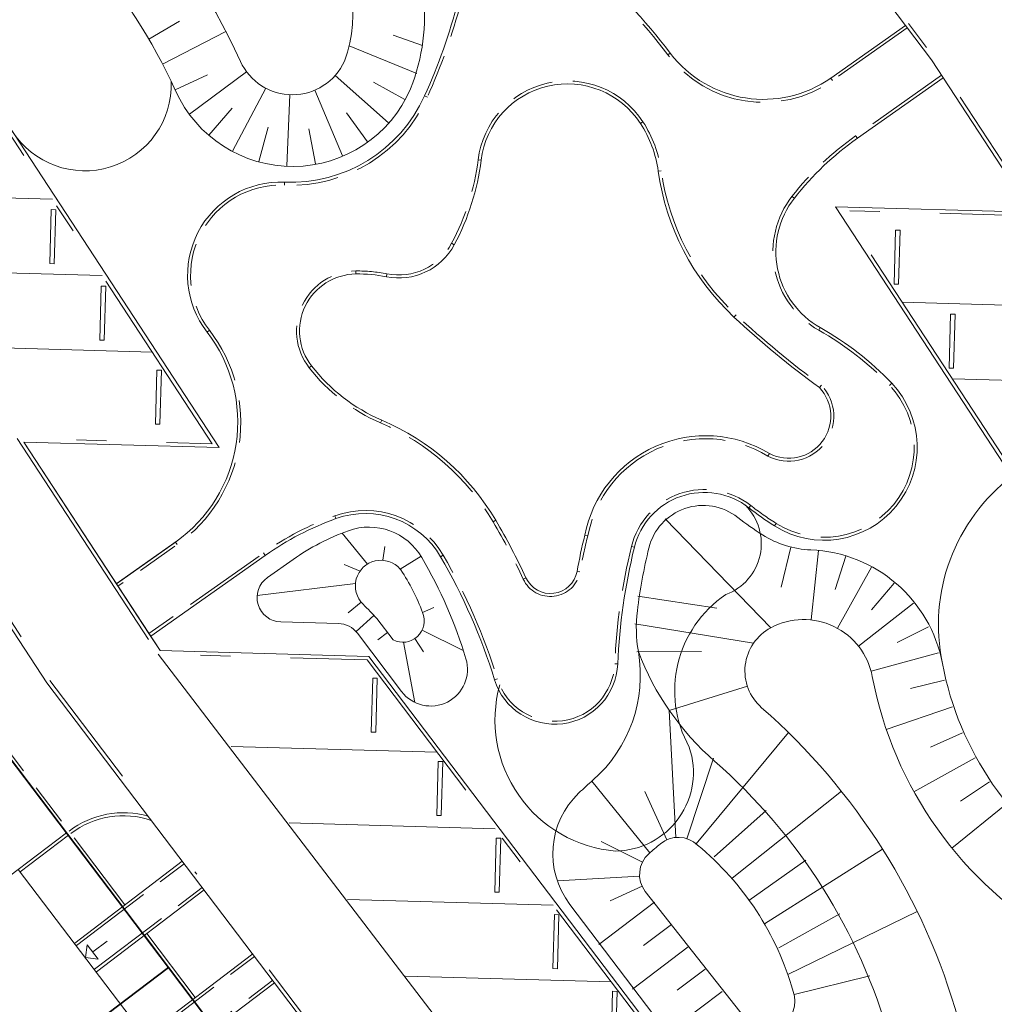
# Model space of a CAD drawing. Header units: metres. Extents: x 150385 to 171486, y 478588 to 485023.
# Tile 140 of 256: x 151137 to 151169, y 483911 to 483943. Entities that reach past the tile are written whole.
import ezdxf
from ezdxf.lldxf.tags import DXFTag

# ---------------------------------------------------------------- set-up
doc = ezdxf.new("R2010")
doc.units = ezdxf.units.M
for name, pattern in [('KAD', [12, 5, -1, 2, -1, 2, -1]), ('VH-GELEIDEBAND', [6, 2, -2, 0, -2]), ('VH-OPSLUITBAND_100X200', [16, 8, -2, 4, -2]), ('VH-OPSLUITBAND_120X250', [26, 16, -4, 2, -4])]:
    doc.linetypes.add(name, pattern=pattern)
for name, color, linetype, lineweight, true_color in [('B-WE-KG-GRENS_PERCEEL-GV', 150, 'KG-PERCEEL', 30, 0x007fff), ('N-GV-GW-TALUDARCERING-G', 7, 'Continuous', 15, 0x738c74), ('N-WE-GW-GRONDWERKLIJN-G', 7, 'Continuous', 30, 0x4d4d4d)]:
    doc.layers.add(name, color=color, linetype=linetype, lineweight=lineweight, true_color=true_color)
for name, color, linetype, lineweight in [('N-PV-OG-BEBOUWING_ENTREE-S', 7, 'Continuous', 18), ('N-PV-OG-KADASTRAAL_BEBOUWING-G', 7, 'Continuous', 35), ('N-WE-VH-KANTOPSLUITING_ACHTERKANTBAND-G', 7, 'Continuous', 5), ('N-WE-VH-KANTOPSLUITING_GELEIDEBAND-ANTRACIET_40_120X250-G', 7, 'VH-GELEIDEBAND', 35), ('N-WE-VH-KANTOPSLUITING_OPSLUITBAND-ANTRACIET_100X200-G', 7, 'VH-OPSLUITBAND_100X200', 35), ('N-WE-VH-KANTOPSLUITING_OPSLUITBAND-ANTRACIET_120X250-G', 7, 'VH-OPSLUITBAND_120X250', 35), ('N-WE-VH-KANTOPSLUITING_STOOTBAND-G', 7, 'Continuous', 35), ('N-WE-VH-MATERIAALGRENS-G', 7, 'Continuous', 9), ('N-XX-KG-GRENS_PERCEEL-G', 252, 'KAD', 15)]:
    doc.layers.add(name, color=color, linetype=linetype, lineweight=lineweight)
doc.styles.get("Standard").update_dxf_attribs({"font": 'NLCS-ISO.ttf'})
tags = doc.linetypes.add('KG-PERCEEL', pattern='A,5.5,-2,["P",Standard,S=1.8,R=0,X=-0.5,Y=-0.9],-2,5.5,-2,[5,NLCS.shx,S=0.75,R=0,X=0,Y=0],-2', length=19).pattern_tags.tags
tags[6] = DXFTag(74, 10)

msp = doc.modelspace()

# ---------------------------------------------------------------- linework, layer by layer
at = {"layer": 'B-WE-KG-GRENS_PERCEEL-GV', "flags": 128}
for points in [[(151093.19, 483875.828), (151088.052, 483883.116), (151114.336, 483901.635), (151119.471, 483894.345), (151122.582, 483889.929), (151125.686, 483885.519), (151128.798, 483881.104), (151131.911, 483876.687), (151135.022, 483872.273), (151136.655, 483873.426), (151133.137, 483878.419), (151130.064, 483882.779), (151126.91, 483887.254), (151123.838, 483891.613), (151120.685, 483896.086), (151115.109, 483903.999), (151136.197, 483918.862), (151141.538, 483911.806), (151144.799, 483907.501), (151148.061, 483903.203), (151151.318, 483898.895), (151154.584, 483894.595), (151159.75, 483887.261), (151159.46, 483887.055), (151137.883, 483871.68), (151139.765, 483869.014), (151144.899, 483861.727), (151116.985, 483842.055), (151111.847, 483849.341), (151108.741, 483853.757), (151105.632, 483858.168), (151102.52, 483862.582), (151099.41, 483866.998), (151096.297, 483871.41)], [(151093.19, 483875.828), (151088.052, 483883.116), (151114.336, 483901.635), (151119.471, 483894.345), (151122.582, 483889.929), (151125.686, 483885.519), (151128.798, 483881.104), (151131.911, 483876.687), (151135.022, 483872.273), (151136.655, 483873.426), (151133.137, 483878.419), (151130.064, 483882.779), (151126.91, 483887.254), (151123.838, 483891.613), (151120.685, 483896.086), (151115.109, 483903.999), (151136.197, 483918.862), (151141.538, 483911.806), (151144.799, 483907.501), (151148.061, 483903.203), (151151.318, 483898.895), (151154.584, 483894.595), (151159.75, 483887.261), (151137.883, 483871.68), (151139.765, 483869.014), (151144.899, 483861.727), (151116.985, 483842.055), (151111.847, 483849.341), (151108.741, 483853.757), (151105.632, 483858.168), (151102.52, 483862.582), (151099.41, 483866.998), (151096.297, 483871.41)], [(151093.19, 483875.828), (151088.052, 483883.116), (151114.336, 483901.635), (151119.471, 483894.345), (151122.582, 483889.929), (151125.686, 483885.519), (151128.798, 483881.104), (151131.911, 483876.687), (151135.022, 483872.273), (151136.655, 483873.426), (151133.137, 483878.419), (151130.064, 483882.779), (151126.91, 483887.254), (151123.838, 483891.613), (151120.685, 483896.086), (151115.109, 483903.999), (151136.197, 483918.862), (151141.538, 483911.806), (151144.799, 483907.501), (151148.061, 483903.203), (151151.318, 483898.895), (151154.584, 483894.595), (151159.75, 483887.261), (151159.46, 483887.055), (151137.883, 483871.68), (151139.765, 483869.014), (151144.899, 483861.727), (151116.985, 483842.055), (151111.847, 483849.341), (151108.741, 483853.757), (151105.632, 483858.168), (151102.52, 483862.582), (151099.41, 483866.998), (151096.297, 483871.41)], [(151093.19, 483875.828), (151088.052, 483883.116), (151114.336, 483901.635), (151119.471, 483894.345), (151122.582, 483889.929), (151125.686, 483885.519), (151128.798, 483881.104), (151131.911, 483876.687), (151135.022, 483872.273), (151136.655, 483873.426), (151133.137, 483878.419), (151130.064, 483882.779), (151126.91, 483887.254), (151123.838, 483891.613), (151120.685, 483896.086), (151115.109, 483903.999), (151136.197, 483918.862), (151141.538, 483911.806), (151144.799, 483907.501), (151148.061, 483903.203), (151151.318, 483898.895), (151154.584, 483894.595), (151159.75, 483887.261), (151159.46, 483887.055), (151137.883, 483871.68), (151139.765, 483869.014), (151144.899, 483861.727), (151116.985, 483842.055), (151111.847, 483849.341), (151108.741, 483853.757), (151105.632, 483858.168), (151102.52, 483862.582), (151099.41, 483866.998), (151096.297, 483871.41)], [(151093.19, 483875.828), (151088.052, 483883.116), (151114.336, 483901.635), (151119.471, 483894.345), (151122.582, 483889.929), (151125.686, 483885.519), (151128.798, 483881.104), (151131.911, 483876.687), (151135.022, 483872.273), (151136.655, 483873.426), (151133.137, 483878.419), (151130.064, 483882.779), (151126.91, 483887.254), (151123.838, 483891.613), (151120.685, 483896.086), (151115.109, 483903.999), (151136.197, 483918.862), (151141.538, 483911.806), (151144.799, 483907.501), (151148.061, 483903.203), (151151.318, 483898.895), (151154.584, 483894.595), (151159.75, 483887.261), (151137.883, 483871.68), (151139.765, 483869.014), (151144.899, 483861.727), (151116.985, 483842.055), (151111.847, 483849.341), (151108.741, 483853.757), (151105.632, 483858.168), (151102.52, 483862.582), (151099.41, 483866.998), (151096.297, 483871.41)], [(151141.538, 483911.806), (151136.197, 483918.862), (151115.109, 483903.999), (151120.685, 483896.086), (151122.322, 483897.24)], [(151141.538, 483911.806), (151136.197, 483918.862), (151115.109, 483903.999), (151120.685, 483896.086), (151122.322, 483897.24)], [(151141.538, 483911.806), (151136.197, 483918.862), (151115.109, 483903.999), (151120.685, 483896.086), (151122.322, 483897.24)], [(151141.538, 483911.806), (151136.197, 483918.862), (151115.109, 483903.999), (151120.685, 483896.086), (151122.322, 483897.24)], [(151141.538, 483911.806), (151136.197, 483918.862), (151115.109, 483903.999), (151120.685, 483896.086), (151122.322, 483897.24)], [(151123.838, 483891.613), (151144.799, 483907.501), (151141.538, 483911.806), (151122.322, 483897.24), (151120.685, 483896.086)], [(151123.838, 483891.613), (151144.799, 483907.501), (151141.538, 483911.806), (151122.322, 483897.24), (151120.685, 483896.086)], [(151123.838, 483891.613), (151144.799, 483907.501), (151141.538, 483911.806), (151122.322, 483897.24), (151120.685, 483896.086)], [(151123.838, 483891.613), (151144.799, 483907.501), (151141.538, 483911.806), (151122.322, 483897.24), (151120.685, 483896.086)], [(151123.838, 483891.613), (151144.799, 483907.501), (151141.538, 483911.806), (151122.322, 483897.24), (151120.685, 483896.086)]]:
    msp.add_lwpolyline(points, close=True, dxfattribs=at)
at = {"layer": 'N-GV-GW-TALUDARCERING-G', "color": 7, "lineweight": 5}
for p, q in [((151140.886, 483942.755), (151141.912, 483943.354)), ((151141.345, 483941.923), (151143.453, 483943.017)), ((151149.999, 483942.551), (151149.029, 483942.894)), ((151149.81, 483941.611), (151147.562, 483942.537)), ((151141.761, 483941.069), (151142.841, 483941.563)), ((151142.239, 483940.251), (151144.144, 483941.669)), ((151148.871, 483939.971), (151147.092, 483941.545)), ((151149.417, 483940.747), (151148.375, 483941.318)), ((151143.67, 483939.024), (151144.78, 483941.124)), ((151145.489, 483938.532), (151145.589, 483940.905)), ((151147.343, 483938.87), (151146.413, 483941.055)), ((151142.886, 483939.558), (151143.659, 483940.459)), ((151148.168, 483939.335), (151147.474, 483940.299)), ((151144.552, 483938.677), (151144.862, 483939.823)), ((151146.434, 483938.597), (151146.222, 483939.766)), ((151158.091, 483926.763), (151161.614, 483923.138)), ((151148.175, 483925.26), (151147.33, 483926.293)), ((151148.678, 483925.384), (151148.752, 483925.849)), ((151162.274, 483925.817), (151161.96, 483924.486)), ((151149.264, 483925.094), (151149.957, 483925.521)), ((151163.197, 483925.71), (151162.951, 483923.396)), ((151164.107, 483925.52), (151163.756, 483924.41)), ((151147.924, 483925.026), (151147.391, 483925.242)), ((151164.961, 483925.153), (151163.832, 483923.117)), ((151147.771, 483924.611), (151144.496, 483924.211)), ((151165.725, 483924.623), (151164.97, 483923.738)), ((151157.179, 483924.188), (151159.807, 483923.79)), ((151147.96, 483923.993), (151147.524, 483923.635)), ((151150.007, 483923.645), (151150.379, 483923.811)), ((151166.368, 483923.952), (151164.536, 483922.517)), ((151148.388, 483923.545), (151147.789, 483923.006)), ((151157.079, 483923.262), (151161.037, 483922.626)), ((151166.866, 483923.167), (151165.825, 483922.646)), ((151148.836, 483922.978), (151148.512, 483922.732)), ((151149.748, 483922.776), (151150.036, 483922.331)), ((151149.989, 483923.052), (151151.364, 483922.374)), ((151149.372, 483922.653), (151149.75, 483920.648)), ((151157.146, 483922.335), (151159.297, 483922.342)), ((151167.197, 483922.299), (151164.951, 483921.69)), ((151167.399, 483921.39), (151166.269, 483921.112)), ((151167.661, 483920.497), (151165.458, 483919.744)), ((151168, 483919.63), (151166.936, 483919.158)), ((151168.414, 483918.796), (151166.377, 483917.67)), ((151168.9, 483918.002), (151167.935, 483917.352)), ((151160.32, 483914.787), (151163.961, 483917.688)), ((151169.454, 483917.254), (151167.646, 483915.788)), ((151159.72, 483915.499), (151161.458, 483917.047)), ((151161.398, 483913.269), (151165.335, 483915.753)), ((151160.88, 483914.043), (151162.777, 483915.391)), ((151157.735, 483913.984), (151155.88, 483912.578)), ((151161.873, 483912.469), (151163.907, 483913.6)), ((151162.175, 483911.581), (151166.489, 483913.679)), ((151158.298, 483913.242), (151157.37, 483912.539)), ((151158.86, 483912.5), (151157.005, 483911.094)), ((151159.423, 483911.758), (151158.495, 483911.055)), ((151159.985, 483911.016), (151158.131, 483909.61))]:
    msp.add_line(p, q, dxfattribs=at)
at = {"layer": 'N-GV-GW-TALUDARCERING-G', "color": 7, "lineweight": 5, "flags": 128}
for points in [[(151158.226, 483920.382), (151160.829, 483921.19)], [(151158.449, 483916.145), (151158.226, 483920.382)], [(151159.121, 483915.934), (151162.199, 483919.642)], [(151158.817, 483916.102), (151159.701, 483918.793)], [(151157.581, 483915.633), (151155.644, 483918.022)], [(151158.141, 483916.065), (151157.408, 483917.676)], [(151157.335, 483915.324), (151155.953, 483916.012)], [(151157.238, 483914.855), (151154.499, 483914.697)], [(151157.321, 483914.523), (151156.256, 483914.037)], [(151162.385, 483910.916), (151164.908, 483911.537)]]:
    msp.add_lwpolyline(points, dxfattribs=at)
at = {"layer": 'N-PV-OG-BEBOUWING_ENTREE-S', "color": 7, "lineweight": 5}
for p, q in [((151139.017, 483912.331), (151139.495, 483912.694)), ((151139.017, 483912.331), (151139.495, 483912.694)), ((151138.778, 483912.149), (151138.835, 483912.57)), ((151138.778, 483912.149), (151138.835, 483912.57)), ((151139.198, 483912.092), (151138.778, 483912.149)), ((151139.198, 483912.092), (151138.778, 483912.149))]:
    msp.add_line(p, q, dxfattribs=at)
at = {"layer": 'N-PV-OG-BEBOUWING_ENTREE-S', "color": 7, "lineweight": 5, "flags": 128}
msp.add_lwpolyline([(151139.198, 483912.092), (151138.835, 483912.57)], dxfattribs=at)
msp.add_lwpolyline([(151139.198, 483912.092), (151138.835, 483912.57)], dxfattribs=at)
at = {"layer": 'N-PV-OG-KADASTRAAL_BEBOUWING-G', "color": 7, "lineweight": 5}
msp.add_lwpolyline([(151128.706, 483909.133), (151148.58, 483882.964), (151156.408, 483888.909), (151136.534, 483915.078)], close=True, dxfattribs=at)
at = {"layer": 'N-WE-GW-GRONDWERKLIJN-G', "color": 7, "lineweight": 5, "flags": 128}
for points in [[(151143.939, 483942.017, 0.644844), (151147.4, 483942.021, 0.302589), (151146.375, 483946.624, 0.144916), (151144.558, 483947.628, -0.238703), (151137.413, 483955.088, 1.516704), (151134.074, 483952.275, -0.17133), (151143.939, 483942.017)], [(151141.776, 483941.035, 0.148519), (151134.564, 483949.26)], [(151141.776, 483941.035, 0.652694), (151149.607, 483941.104, 0.250641), (151148.897, 483947.33)], [(151145.695, 483925.413), (151144.838, 483924.809, 0.721475), (151145.285, 483923.329), (151147.206, 483923.276, -0.227369), (151147.833, 483922.954), (151149.307, 483921.01, 0.836542), (151151.45, 483922.102, 0.058085), (151149.984, 483925.475, 0.362244), (151147.534, 483926.37, 0.067282), (151145.695, 483925.413)], [(151148.482, 483923.446), (151149.025, 483922.729, 0.697418), (151150.006, 483923.645, 0.059137), (151149.28, 483925.067, 0.006482), (151149.264, 483925.094, 1.044661), (151148.029, 483923.918, -0.004072), (151148.482, 483923.446)], [(151171.258, 483912.719, -0.219476), (151164.991, 483921.514, 0.505197), (151161.614, 483923.138, 0.525327), (151161.303, 483920.472, -0.145487), (151167.861, 483910.07, 1.490382), (151171.258, 483912.719)]]:
    msp.add_lwpolyline(points, format="xyb", dxfattribs=at)
for points in [[(151154.915, 483913.916), (151159.535, 483907.823, 0.354233), (151163.519, 483906.843, -0.245471), (151167.827, 483906.664, 1.03942), (151172.151, 483914.924, -0.21047), (151167.329, 483921.945, 0.349159), (151162.941, 483925.731, -0.131353), (151161.334, 483926.231, -0.025905), (151160.507, 483926.814, 0.545221), (151157.547, 483925.793, 0.029272), (151157.163, 483923.704, 0.073597), (151157.196, 483922.342, -0.260632), (151155.683, 483918.056, 0.009516), (151155.217, 483917.629, 0.382096)], [(151157.426, 483914.346), (151160.739, 483910.13, 0.862747), (151162.354, 483911.016, 0.151983), (151159.166, 483915.894, 0.37948), (151157.931, 483915.934, 0.008855), (151157.548, 483915.604, 0.391054)]]:
    msp.add_lwpolyline(points, format="xyb", close=True, dxfattribs=at)
at = {"layer": 'N-WE-GW-GRONDWERKLIJN-G', "color": 7, "lineweight": 5}
msp.add_lwpolyline([(151167.289, 483906.929, -0.165546), (151165.574, 483909.428, 0.145487), (151159.738, 483918.686, -0.122443), (151157.196, 483922.342)], format="xyb", dxfattribs=at)
at = {"layer": 'N-WE-VH-KANTOPSLUITING_ACHTERKANTBAND-G', "color": 7, "lineweight": 5}
for p, q in [((151163.613, 483941.462), (151166.097, 483943.212)), ((151164.494, 483939.452), (151167.357, 483941.47)), ((151164.436, 483939.534), (151164.494, 483939.452)), ((151162.316, 483937.516), (151162.395, 483937.454)), ((151139.8, 483924.601), (151141.827, 483926.029)), ((151140.947, 483922.859), (151144.766, 483925.55))]:
    msp.add_line(p, q, dxfattribs=at)
at = {"layer": 'N-WE-VH-KANTOPSLUITING_ACHTERKANTBAND-G', "color": 7, "lineweight": 5, "flags": 128}
for points in [[(151111.04, 483987.961), (151111.644, 483987.105, -0.414214), (151111.528, 483986.436), (151107.932, 483983.902), (151118.497, 483968.91), (151122.175, 483971.502, -0.414214), (151122.705, 483971.411), (151123.922, 483969.683, -0.377784), (151123.079, 483961.954, 0.367844), (151121.106, 483946.37), (151137.492, 483921.303), (151154.377, 483899.02, 0.404128)], [(151166.097, 483943.212), (151163.613, 483941.462, -0.403815), (151158.261, 483942.291, 0.051991), (151155.409, 483945.332, 0.555621), (151151.192, 483944.024, -0.042127), (151150.076, 483940.868, -0.306131), (151145.406, 483937.988, 0.637742), (151142.825, 483932.994, -0.427323), (151141.772, 483925.991), (151139.803, 483924.603)], [(151164.494, 483939.452, 0.07357), (151162.395, 483937.454, 0.459001), (151163.258, 483933.142, -0.075128), (151165.637, 483931.285, -0.882154), (151161.733, 483926.531, -0.025905), (151160.878, 483927.134, 0.545221), (151157.064, 483925.818, 0.049451), (151156.511, 483921.931, -0.841722), (151152.406, 483921.399, 0.056432), (151150.609, 483925.5, 0.362244), (151147.12, 483926.774, 0.067282), (151144.766, 483925.55)], [(151140.011, 483913.839), (151135.489, 483919.807, -0.017368), (151135.409, 483919.921), (151130.914, 483926.797)], [(151140.969, 483916.716, 0.24864), (151138.288, 483916.279)]]:
    msp.add_lwpolyline(points, format="xyb", dxfattribs=at)
for points in [[(151132.409, 483945.692), (151143.225, 483929.145), (151136.716, 483929.326), (151141.26, 483922.374), (151148.217, 483922.181), (151162.745, 483903.031), (151155.938, 483903.22, 0.380394), (151171.628, 483901.438), (151177.237, 483905.391, 0.371665), (151181.005, 483920.444), (151174.586, 483920.622), (151163.77, 483937.169), (151170.281, 483936.988), (151166.963, 483942.065), (151165.54, 483943.941), (151158.68, 483944.124), (151144.136, 483963.257), (151150.969, 483963.075, 0.377707), (151135.354, 483964.775), (151129.799, 483960.86, 0.369984), (151126.001, 483945.87)], [(151157.266, 483939.946, 0.699684), (151151.957, 483938.723, -0.091988), (151151.064, 483935.906, -0.330755), (151148.8, 483934.835, 0.052035), (151147.787, 483934.93, 0.620222), (151146.307, 483931.864, 0.127281), (151148.647, 483930.059, -0.160159), (151152.446, 483926.717, -0.024515), (151153.451, 483924.799, 0.73102), (151155.153, 483925.013, -0.014295), (151155.412, 483926.22, -0.521795), (151161.562, 483928.945, 0.842966), (151163.232, 483931.142, -0.030711), (151160.383, 483933.494, -0.172035), (151157.859, 483938.358, 0.109972)]]:
    msp.add_lwpolyline(points, format="xyb", close=True, dxfattribs=at)
for points in [[(151158.261, 483942.291), (151158.181, 483942.231)], [(151163.613, 483941.462), (151163.671, 483941.38)], [(151150.076, 483940.868), (151150.167, 483940.827)], [(151157.35, 483940), (151157.266, 483939.946)], [(151151.857, 483938.735), (151151.957, 483938.723)], [(151157.958, 483938.371), (151157.859, 483938.358)], [(151145.406, 483937.988), (151145.402, 483937.888)], [(151150.976, 483935.953), (151151.064, 483935.906)], [(151147.786, 483935.03), (151147.787, 483934.93)], [(151148.8, 483934.835), (151148.819, 483934.933)], [(151160.383, 483933.494), (151160.451, 483933.567)], [(151142.825, 483932.994), (151142.904, 483933.055)], [(151163.209, 483933.055), (151163.258, 483933.142)], [(151146.228, 483931.803), (151146.307, 483931.864)], [(151163.232, 483931.142), (151163.299, 483931.218)], [(151165.637, 483931.285), (151165.565, 483931.216)], [(151148.647, 483930.059), (151148.608, 483929.967)], [(151161.562, 483928.945), (151161.513, 483928.858)], [(151160.878, 483927.134), (151160.94, 483927.213)], [(151147.12, 483926.774), (151147.086, 483926.868)], [(151152.446, 483926.717), (151152.36, 483926.666)], [(151161.733, 483926.531), (151161.786, 483926.616)], [(151155.412, 483926.22), (151155.51, 483926.199)], [(151141.772, 483925.991), (151141.83, 483925.909)], [(151157.064, 483925.818), (151156.967, 483925.842)], [(151144.766, 483925.55), (151144.709, 483925.632)], [(151150.609, 483925.5), (151150.696, 483925.551)], [(151153.451, 483924.799), (151153.361, 483924.757)], [(151155.153, 483925.013), (151155.251, 483924.995)], [(151156.511, 483921.931), (151156.411, 483921.935)], [(151152.406, 483921.399), (151152.502, 483921.429)], [(151136.595, 483914.998), (151138.207, 483916.22)], [(151138.415, 483912.627), (151142.001, 483915.351)], [(151139.141, 483911.671), (151142.727, 483914.395)], [(151142.354, 483910.747), (151140.736, 483912.883)], [(151140.762, 483909.537), (151144.348, 483912.261)], [(151141.487, 483908.582), (151145.073, 483911.305)]]:
    msp.add_lwpolyline(points, dxfattribs=at)
at = {"layer": 'N-WE-VH-KANTOPSLUITING_GELEIDEBAND-ANTRACIET_40_120X250-G', "color": 7, "lineweight": 5, "ltscale": 2}
msp.add_lwpolyline([(151111.137, 483988.032), (151111.137, 483988.032), (151111.742, 483987.174, -0.414214), (151111.597, 483986.338), (151108.099, 483983.873), (151118.526, 483969.077), (151122.106, 483971.6, -0.414214), (151122.803, 483971.48), (151124.02, 483969.753, -0.377784), (151123.16, 483961.865, 0.367844), (151121.206, 483946.436), (151137.59, 483921.373), (151154.472, 483899.092, 0.404128)], format="xyb", dxfattribs=at)
at = {"layer": 'N-WE-VH-KANTOPSLUITING_OPSLUITBAND-ANTRACIET_100X200-G', "color": 7, "lineweight": 5, "ltscale": 0.35, "flags": 128}
for points in [[(151166.155, 483943.131), (151163.671, 483941.38, -0.403815), (151158.181, 483942.231, 0.051991), (151155.344, 483945.256, 0.555621), (151151.289, 483943.998, -0.042127), (151150.167, 483940.827, -0.306131), (151145.402, 483937.888, 0.637742), (151142.904, 483933.055, -0.427323), (151141.83, 483925.909), (151139.858, 483924.519)], [(151167.299, 483941.551), (151164.436, 483939.534, 0.07357), (151162.316, 483937.516, 0.459001), (151163.209, 483933.055, -0.075128), (151165.565, 483931.216, -0.882154), (151161.786, 483926.616, -0.025905), (151160.94, 483927.213, 0.545221), (151156.967, 483925.842, 0.049451), (151156.411, 483921.935, -0.841722), (151152.502, 483921.429, 0.056432), (151150.696, 483925.551, 0.362244), (151147.086, 483926.868, 0.067282), (151144.709, 483925.632), (151140.89, 483922.941)], [(151140.091, 483913.9), (151135.571, 483919.865, -0.017368), (151135.491, 483919.979), (151130.998, 483926.851)], [(151140.865, 483916.853, 0.236068), (151138.227, 483916.359)]]:
    msp.add_lwpolyline(points, format="xyb", dxfattribs=at)
msp.add_lwpolyline([(151157.35, 483940, 0.699684), (151151.857, 483938.735, -0.091988), (151150.976, 483935.953, -0.330755), (151148.819, 483934.933, 0.052035), (151147.786, 483935.03, 0.620222), (151146.228, 483931.803, 0.127281), (151148.608, 483929.967, -0.160159), (151152.36, 483926.666, -0.024515), (151153.361, 483924.757, 0.73102), (151155.251, 483924.995, -0.014324), (151155.51, 483926.199, -0.522237), (151161.513, 483928.858, 0.846705), (151163.299, 483931.218, -0.03079), (151160.451, 483933.567, -0.172035), (151157.958, 483938.371, 0.109972)], format="xyb", close=True, dxfattribs=at)
for points in [[(151136.534, 483915.078), (151138.147, 483916.3)], [(151138.475, 483912.547), (151142.062, 483915.271)], [(151139.08, 483911.751), (151142.666, 483914.475)], [(151140.815, 483912.943), (151142.434, 483910.807)], [(151140.822, 483909.458), (151144.408, 483912.181)], [(151141.427, 483908.661), (151145.013, 483911.385)]]:
    msp.add_lwpolyline(points, dxfattribs=at)
at = {"layer": 'N-WE-VH-KANTOPSLUITING_OPSLUITBAND-ANTRACIET_120X250-G', "color": 7, "lineweight": 5, "ltscale": 0.5, "flags": 128}
msp.add_lwpolyline([(151132.343, 483945.574), (151142.999, 483929.272), (151136.49, 483929.452), (151141.194, 483922.256), (151148.156, 483922.063), (151162.498, 483903.158), (151155.666, 483903.347, 0.386991), (151171.697, 483901.339), (151177.307, 483905.293, 0.373368), (151181.08, 483920.562), (151174.653, 483920.741), (151163.996, 483937.042), (151170.507, 483936.862), (151167.062, 483942.134), (151165.601, 483944.06), (151158.74, 483944.242), (151144.383, 483963.13), (151151.244, 483962.948, 0.384366), (151135.285, 483964.873), (151129.73, 483960.959, 0.371696), (151125.925, 483945.752)], format="xyb", close=True, dxfattribs=at)
at = {"layer": 'N-WE-VH-KANTOPSLUITING_STOOTBAND-G', "color": 7, "lineweight": 5, "elevation": 0}
for points in [[(151137.733, 483935.27), (151137.783, 483937.069), (151137.633, 483937.074), (151137.583, 483935.274)], [(151165.866, 483934.59), (151165.916, 483936.389), (151165.766, 483936.393), (151165.716, 483934.594)], [(151139.398, 483932.723), (151139.448, 483934.522), (151139.298, 483934.526), (151139.248, 483932.727)], [(151167.698, 483931.788), (151167.748, 483933.587), (151167.598, 483933.591), (151167.548, 483931.792)], [(151141.256, 483929.92), (151141.306, 483931.72), (151141.157, 483931.724), (151141.106, 483929.924)], [(151148.447, 483919.654), (151148.497, 483921.453), (151148.347, 483921.457), (151148.297, 483919.658)], [(151150.626, 483916.878), (151150.677, 483918.677), (151150.527, 483918.682), (151150.477, 483916.882)], [(151152.564, 483914.323), (151152.614, 483916.123), (151152.464, 483916.127), (151152.414, 483914.327)], [(151154.501, 483911.768), (151154.551, 483913.568), (151154.401, 483913.572), (151154.351, 483911.773)], [(151156.438, 483909.214), (151156.488, 483911.013), (151156.338, 483911.017), (151156.288, 483909.218)]]:
    msp.add_lwpolyline(points, close=True, dxfattribs=at)
at = {"layer": 'N-WE-VH-MATERIAALGRENS-G', "color": 7, "lineweight": 5, "flags": 128}
for points in [[(151150.969, 483963.075, 0.182559), (151143.482, 483966.874, 0.182559), (151135.354, 483964.775), (151129.799, 483960.86, 0.369984), (151126.001, 483945.87), (151132.409, 483945.692), (151143.225, 483929.145), (151136.716, 483929.326), (151139.822, 483924.574), (151140.89, 483922.941), (151141.26, 483922.374), (151148.217, 483922.181), (151162.745, 483903.031)], [(151177.237, 483905.391, 0.371665), (151181.005, 483920.444), (151174.586, 483920.622), (151163.77, 483937.169), (151170.281, 483936.988), (151166.963, 483942.065), (151165.54, 483943.941), (151158.68, 483944.124), (151144.136, 483963.257), (151150.969, 483963.075)], [(151136.33, 483939.693, 0.760503), (151141.635, 483941.338)], [(151169.645, 483928.181, 0.289662), (151167.329, 483921.945)], [(151152.576, 483921.228, 0.46896), (151156.44, 483915.691, 0.508335), (151158.894, 483919.153, -0.388761), (151160.113, 483924.243, 0.546191), (151160.765, 483927.218)], [(151141.194, 483922.256), (151155.225, 483903.895, 0.014658), (151155.666, 483903.347)]]:
    msp.add_lwpolyline(points, format="xyb", dxfattribs=at)
at = {"layer": 'N-WE-VH-MATERIAALGRENS-G', "color": 7, "lineweight": 5, "elevation": 0, "flags": 128}
for points in [[(151137.671, 483937.423), (151131.161, 483937.603)], [(151139.336, 483934.875), (151132.826, 483935.056)], [(151165.994, 483933.986), (151172.504, 483933.805)], [(151141.001, 483932.328), (151134.492, 483932.509)], [(151167.659, 483931.439), (151174.169, 483931.258)], [(151150.485, 483918.993), (151143.625, 483919.183)], [(151152.423, 483916.438), (151145.563, 483916.629)], [(151154.361, 483913.884), (151147.502, 483914.074)], [(151156.299, 483911.329), (151149.44, 483911.519)]]:
    msp.add_lwpolyline(points, dxfattribs=at)
at = {"layer": 'N-XX-KG-GRENS_PERCEEL-G', "color": 7, "lineweight": 5, "flags": 128}
msp.add_lwpolyline([(151159.76, 483887.264), (151137.895, 483871.681), (151115.116, 483904.004), (151136.203, 483918.865), (151154.599, 483894.587)], close=True, dxfattribs=at)
msp.add_lwpolyline([(151141.546, 483911.814), (151122.329, 483897.241), (151120.694, 483896.089)], dxfattribs=at)

doc.saveas('drawing.dxf')
